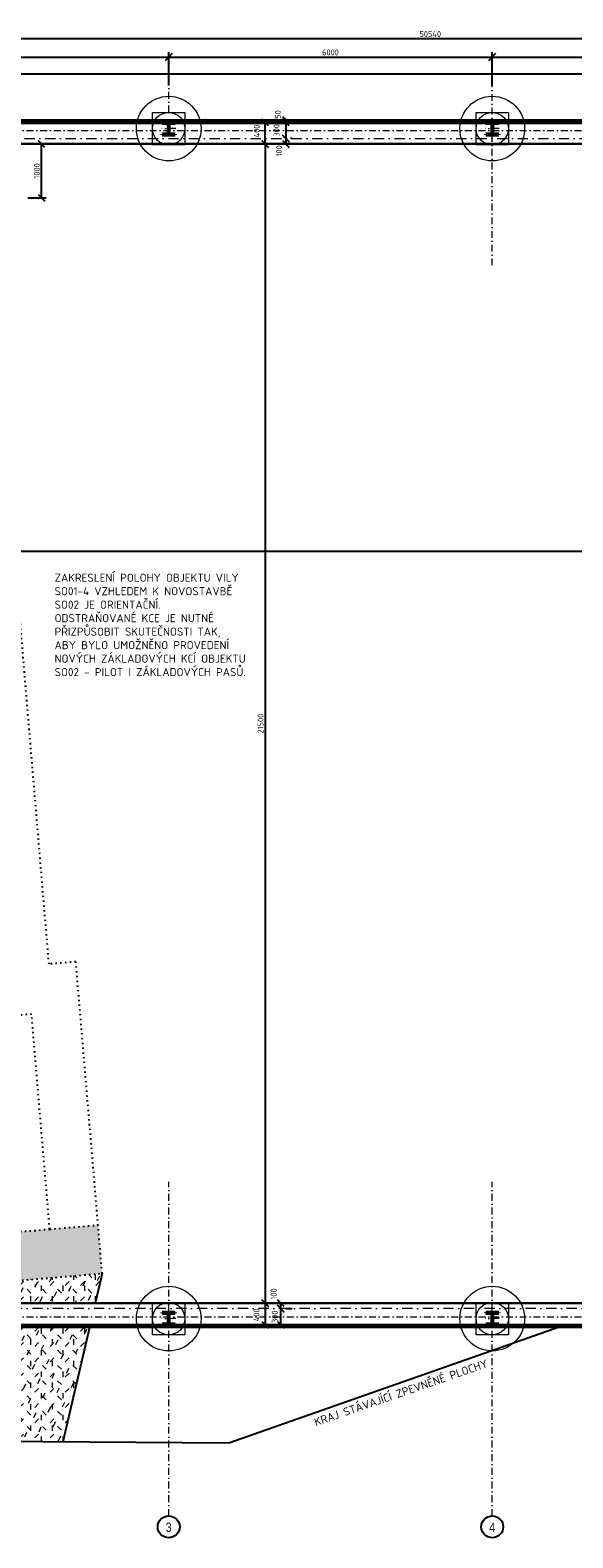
# Model space of a CAD drawing. Header units: millimetres. Extents: x -118752 to 407724, y -73278 to 155058.
# Tile 209 of 256: x 198187 to 208252, y -42582 to -14621. Entities that reach past the tile are written whole.
import ezdxf
from ezdxf.enums import TextEntityAlignment as Align

# ---------------------------------------------------------------- set-up
doc = ezdxf.new("R2010")
doc.units = ezdxf.units.MM
doc.header["$LTSCALE"] = 10
doc.linetypes.add('BOURANI', pattern=[8.89, 2.54, -6.35])
doc.linetypes.add('DASHDOT', pattern=[25.4, 12.7, -6.35, 0, -6.35])
for name, color, linetype, lineweight in [('CKBOURANI', 7, 'BOURANI', 25), ('CKIZOLACE', 1, 'Continuous', 18), ('CKKOTY', 3, 'Continuous', 25), ('CKRASTR', 7, 'DASHDOT', 15), ('CKRASTR_POPIS', 3, 'Continuous', 25), ('CKSTENY_PODROVINOU', 7, 'Continuous', 25), ('CKSTENY_REZ', 6, 'Continuous', 50), ('CKTEXTY_MALE', 3, 'Continuous', 18), ('CSPROFILY_OSY', 1, 'DASHDOT', 18), ('CSPROFILY_REZY', 4, 'Continuous', 50), ('srafy', 7, 'Continuous', 18), ('zaklady tence', 2, 'Continuous', 15), ('základy', 5, 'Continuous', 30)]:
    doc.layers.add(name, color=color, linetype=linetype, lineweight=lineweight)
doc.layers.add('srafy pohledy', color=7, linetype='Continuous')
doc.styles.add('Arial', font='arial.ttf', dxfattribs={"width": 0.8})
doc.styles.get("Standard").update_dxf_attribs({"font": 'isocpeur.ttf'})
doc.linetypes.add('IZOLACE_PROTIOTRESOVA', pattern='A,0.001,[219,CADKON.SHX,S=1,R=0,X=0,Y=0],-1,[219,CADKON.SHX,S=1,R=180,X=1,Y=0],-1', length=2.001)
doc.dimstyles.new('CADKON', dxfattribs={"dimscale": 50, "dimtxt": 2.2, "dimasz": 2.5, "dimexe": 1.8, "dimexo": 5, "dimgap": 0.6, "dimtad": 1, "dimrnd": 1, "dimtxsty": 'Standard', "dimblk1": 'OBLIQUE', "dimblk2": 'OBLIQUE', "dimsah": 1, "dimcen": 2.5, "dimadec": 1, "dimazin": 2, "dimtfac": 1, "dimtdec": 4, "dimtix": 1, "dimtmove": 2, "dimatfit": 3, "dimldrblk": 'OPEN30', "dimfxl": 5, "dimfxlon": 1, "dimtolj": 1, "dimarcsym": 0})
doc.dimstyles.new('CADKON$2', dxfattribs={"dimscale": 100, "dimtxt": 2.5, "dimasz": 2.5, "dimexe": 1.8, "dimexo": 5, "dimgap": 0.6, "dimtad": 1, "dimrnd": 1, "dimtxsty": 'Standard', "dimblk1": 'OPEN30', "dimblk2": 'OPEN30', "dimsah": 1, "dimcen": 2.5, "dimadec": 1, "dimazin": 2, "dimtfac": 1, "dimtdec": 4, "dimtix": 1, "dimtmove": 0, "dimatfit": 3, "dimldrblk": 'OPEN30', "dimfxl": 5, "dimfxlon": 1, "dimtfill": 1, "dimtolj": 1, "dimarcsym": 0})

# ---------------------------------------------------------------- blocks, each defined once
blk = doc.blocks.new('_OBLIQUE')
at = {"color": 0, "linetype": 'ByBlock'}
blk.add_line((-0.5, -0.5), (0.5, 0.5), dxfattribs=at)
blk = doc.blocks.new('*D8343')
at = {"layer": 'CKKOTY', "color": 0, "lineweight": -2}
for p, q in [((230477, -23012), (230477, -24373)), ((189037, -23732), (189037, -24373)), ((189037, -24283), (230477, -24283))]:
    blk.add_line(p, q, dxfattribs=at)
at = {"layer": 'Defpoints', "color": 0}
for p in [(230477, -22512), (189037, -23232), (230477, -24283)]:
    blk.add_point(p, dxfattribs=at)
at = {"layer": 'CKKOTY', "color": 0, "lineweight": -2, "xscale": 125, "yscale": 125, "zscale": 125, "rotation": 180}
blk.add_blockref('_OBLIQUE', (189037, -24283), dxfattribs=at)
at = {"layer": 'CKKOTY', "color": 0, "lineweight": -2, "xscale": 125, "yscale": 125, "zscale": 125}
blk.add_blockref('_OBLIQUE', (230477, -24283), dxfattribs=at)
at = {"layer": 'CKKOTY', "color": 0, "insert": (209757, -24198), "char_height": 110, "attachment_point": 5}
blk.add_mtext('\\A1;41440', dxfattribs=at)
blk = doc.blocks.new('_Open30')
at = {"color": 0, "lineweight": -2}
for p, q in [((-1, 0.27), (0, 0)), ((0, 0), (-1, -0.27)), ((0, 0), (-1, 0))]:
    blk.add_line(p, q, dxfattribs=at)
blk = doc.blocks.new('*D8349')
at = {"layer": 'CKKOTY', "color": 0, "lineweight": -2}
for p, q in [((180337, -15831), (180337, -14688)), ((180337, -14778), (230877, -14778)), ((230877, -15832), (230877, -14688))]:
    blk.add_line(p, q, dxfattribs=at)
at = {"layer": 'Defpoints', "color": 0}
for p in [(230877, -14778), (180337, -16331), (230877, -16332)]:
    blk.add_point(p, dxfattribs=at)
at = {"layer": 'CKKOTY', "color": 0, "lineweight": -2, "xscale": 125, "yscale": 125, "zscale": 125, "rotation": 180}
blk.add_blockref('_OBLIQUE', (180337, -14778), dxfattribs=at)
at = {"layer": 'CKKOTY', "color": 0, "lineweight": -2, "xscale": 125, "yscale": 125, "zscale": 125}
blk.add_blockref('_OBLIQUE', (230877, -14778), dxfattribs=at)
at = {"layer": 'CKKOTY', "color": 0, "insert": (205607, -14693), "char_height": 110, "attachment_point": 5}
blk.add_mtext('\\A1;50540', dxfattribs=at)
blk = doc.blocks.new('*D8352')
at = {"layer": 'CKKOTY', "color": 0, "lineweight": -2}
for p, q in [((194757, -15647), (194757, -15029)), ((200757, -15647), (200757, -15029)), ((194757, -15119), (200757, -15119))]:
    blk.add_line(p, q, dxfattribs=at)
at = {"layer": 'Defpoints', "color": 0}
for p in [(200757, -15119), (194757, -16147), (200757, -16147)]:
    blk.add_point(p, dxfattribs=at)
at = {"layer": 'CKKOTY', "color": 0, "lineweight": -2, "xscale": 125, "yscale": 125, "zscale": 125, "rotation": 180}
blk.add_blockref('_OBLIQUE', (194757, -15119), dxfattribs=at)
at = {"layer": 'CKKOTY', "color": 0, "lineweight": -2, "xscale": 125, "yscale": 125, "zscale": 125}
blk.add_blockref('_OBLIQUE', (200757, -15119), dxfattribs=at)
at = {"layer": 'CKKOTY', "color": 0, "insert": (197757, -15034), "char_height": 110, "attachment_point": 5}
blk.add_mtext('\\A1;6000', dxfattribs=at)
blk = doc.blocks.new('*D8353')
at = {"layer": 'CKKOTY', "color": 0, "lineweight": -2}
for p, q in [((200757, -15647), (200757, -15029)), ((206757, -15647), (206757, -15029)), ((200757, -15119), (206757, -15119))]:
    blk.add_line(p, q, dxfattribs=at)
at = {"layer": 'Defpoints', "color": 0}
for p in [(206757, -15119), (200757, -16147), (206757, -16147)]:
    blk.add_point(p, dxfattribs=at)
at = {"layer": 'CKKOTY', "color": 0, "lineweight": -2, "xscale": 125, "yscale": 125, "zscale": 125, "rotation": 180}
blk.add_blockref('_OBLIQUE', (200757, -15119), dxfattribs=at)
at = {"layer": 'CKKOTY', "color": 0, "lineweight": -2, "xscale": 125, "yscale": 125, "zscale": 125}
blk.add_blockref('_OBLIQUE', (206757, -15119), dxfattribs=at)
at = {"layer": 'CKKOTY', "color": 0, "insert": (203757, -15034), "char_height": 110, "attachment_point": 5}
blk.add_mtext('\\A1;6000', dxfattribs=at)
blk = doc.blocks.new('*D8354')
at = {"layer": 'CKKOTY', "color": 0, "lineweight": -2}
for p, q in [((206757, -15647), (206757, -15029)), ((212757, -15647), (212757, -15029)), ((206757, -15119), (212757, -15119))]:
    blk.add_line(p, q, dxfattribs=at)
at = {"layer": 'Defpoints', "color": 0}
for p in [(212757, -15119), (206757, -16147), (212757, -16147)]:
    blk.add_point(p, dxfattribs=at)
at = {"layer": 'CKKOTY', "color": 0, "lineweight": -2, "xscale": 125, "yscale": 125, "zscale": 125, "rotation": 180}
blk.add_blockref('_OBLIQUE', (206757, -15119), dxfattribs=at)
at = {"layer": 'CKKOTY', "color": 0, "lineweight": -2, "xscale": 125, "yscale": 125, "zscale": 125}
blk.add_blockref('_OBLIQUE', (212757, -15119), dxfattribs=at)
at = {"layer": 'CKKOTY', "color": 0, "insert": (209757, -15034), "char_height": 110, "attachment_point": 5}
blk.add_mtext('\\A1;6000', dxfattribs=at)
blk = doc.blocks.new('*D8380')
at = {"layer": 'CKKOTY', "color": 0, "lineweight": -2}
for p, q in [((201785, -16732), (202635, -16732)), ((202545, -16732), (202545, -38232)), ((201785, -38232), (202635, -38232))]:
    blk.add_line(p, q, dxfattribs=at)
at = {"layer": 'Defpoints', "color": 0}
for p in [(201285, -16732), (201285, -38232), (202545, -38232)]:
    blk.add_point(p, dxfattribs=at)
at = {"layer": 'CKKOTY', "color": 0, "lineweight": -2, "xscale": 125, "yscale": 125, "zscale": 125}
for p, rotation in [((202545, -16732), 90), ((202545, -38232), 270)]:
    blk.add_blockref('_OBLIQUE', p, dxfattribs=dict(at, rotation=rotation))
at = {"layer": 'CKKOTY', "color": 0, "insert": (202460, -27482), "char_height": 110, "attachment_point": 5, "rotation": 90}
blk.add_mtext('\\A1;21500', dxfattribs=at)
blk = doc.blocks.new('*D8381')
at = {"layer": 'CKKOTY', "color": 0, "lineweight": -2}
for p, q in [((201785, -38232), (202635, -38232)), ((202545, -38232), (202545, -38632)), ((201846, -38632), (202635, -38632))]:
    blk.add_line(p, q, dxfattribs=at)
at = {"layer": 'Defpoints', "color": 0}
for p in [(201285, -38232), (201346, -38632), (202545, -38632)]:
    blk.add_point(p, dxfattribs=at)
at = {"layer": 'CKKOTY', "color": 0, "lineweight": -2, "xscale": 125, "yscale": 125, "zscale": 125}
for p, rotation in [((202545, -38232), 90), ((202545, -38632), 270)]:
    blk.add_blockref('_OBLIQUE', p, dxfattribs=dict(at, rotation=rotation))
at = {"layer": 'CKKOTY', "color": 0, "insert": (202384, -38446), "char_height": 110, "attachment_point": 5, "rotation": 90}
blk.add_mtext('\\A1;400', dxfattribs=at)
blk = doc.blocks.new('*D8382')
at = {"layer": 'CKKOTY', "color": 0, "lineweight": -2}
for p, q in [((201557, -16332), (202635, -16332)), ((202545, -16732), (202545, -16332)), ((201785, -16732), (202635, -16732))]:
    blk.add_line(p, q, dxfattribs=at)
at = {"layer": 'Defpoints', "color": 0}
for p in [(201057, -16332), (202545, -16332), (201285, -16732)]:
    blk.add_point(p, dxfattribs=at)
at = {"layer": 'CKKOTY', "color": 0, "lineweight": -2, "xscale": 125, "yscale": 125, "zscale": 125}
for p, rotation in [((202545, -16332), 90), ((202545, -16732), 270)]:
    blk.add_blockref('_OBLIQUE', p, dxfattribs=dict(at, rotation=rotation))
at = {"layer": 'CKKOTY', "color": 0, "insert": (202390, -16492), "char_height": 110, "attachment_point": 5, "rotation": 90}
blk.add_mtext('\\A1;400', dxfattribs=at)
blk = doc.blocks.new('*D8383')
at = {"layer": 'CKKOTY', "color": 0, "lineweight": -2}
for p, q in [((202928, -16332), (202928, -16632)), ((203045, -16332), (203018, -16332)), ((203045, -16632), (203018, -16632))]:
    blk.add_line(p, q, dxfattribs=at)
at = {"layer": 'Defpoints', "color": 0}
for p in [(202545, -16332), (202545, -16632), (202928, -16632)]:
    blk.add_point(p, dxfattribs=at)
at = {"layer": 'CKKOTY', "color": 0, "lineweight": -2, "xscale": 125, "yscale": 125, "zscale": 125}
for p, rotation in [((202928, -16332), 90), ((202928, -16632), 270)]:
    blk.add_blockref('_OBLIQUE', p, dxfattribs=dict(at, rotation=rotation))
at = {"layer": 'CKKOTY', "color": 0, "insert": (202756, -16479), "char_height": 110, "attachment_point": 5, "rotation": 90}
blk.add_mtext('\\A1;300', dxfattribs=at)
blk = doc.blocks.new('*D8384')
at = {"layer": 'CKKOTY', "color": 0, "lineweight": -2}
for p, q in [((202928, -16632), (202928, -16732)), ((203045, -16632), (203018, -16632)), ((203045, -16732), (203018, -16732))]:
    blk.add_line(p, q, dxfattribs=at)
at = {"layer": 'Defpoints', "color": 0}
for p in [(202545, -16632), (202545, -16732), (202928, -16732)]:
    blk.add_point(p, dxfattribs=at)
at = {"layer": 'CKKOTY', "color": 0, "lineweight": -2, "xscale": 125, "yscale": 125, "zscale": 125}
for p, rotation in [((202928, -16632), 90), ((202928, -16732), 270)]:
    blk.add_blockref('_OBLIQUE', p, dxfattribs=dict(at, rotation=rotation))
at = {"layer": 'CKKOTY', "color": 0, "insert": (202803, -16861), "char_height": 110, "attachment_point": 5, "rotation": 90}
blk.add_mtext('\\A1;100', dxfattribs=at)
blk = doc.blocks.new('*D8385')
at = {"layer": 'CKKOTY', "color": 0, "lineweight": -2}
for p, q in [((202838, -38632), (202838, -38332)), ((203045, -38332), (202928, -38332)), ((203045, -38632), (202928, -38632))]:
    blk.add_line(p, q, dxfattribs=at)
at = {"layer": 'Defpoints', "color": 0}
for p in [(202545, -38332), (202838, -38332), (202545, -38632)]:
    blk.add_point(p, dxfattribs=at)
at = {"layer": 'CKKOTY', "color": 0, "lineweight": -2, "xscale": 125, "yscale": 125, "zscale": 125}
for p, rotation in [((202838, -38332), 90), ((202838, -38632), 270)]:
    blk.add_blockref('_OBLIQUE', p, dxfattribs=dict(at, rotation=rotation))
at = {"layer": 'CKKOTY', "color": 0, "insert": (202724, -38482), "char_height": 110, "attachment_point": 5, "rotation": 90}
blk.add_mtext('\\A1;300', dxfattribs=at)
blk = doc.blocks.new('*D8386')
at = {"layer": 'CKKOTY', "color": 0, "lineweight": -2}
for p, q in [((202838, -38332), (202838, -38232)), ((203045, -38232), (202928, -38232)), ((203045, -38332), (202928, -38332))]:
    blk.add_line(p, q, dxfattribs=at)
at = {"layer": 'Defpoints', "color": 0}
for p in [(202545, -38232), (202838, -38232), (202545, -38332)]:
    blk.add_point(p, dxfattribs=at)
at = {"layer": 'CKKOTY', "color": 0, "lineweight": -2, "xscale": 125, "yscale": 125, "zscale": 125}
for p, rotation in [((202838, -38232), 90), ((202838, -38332), 270)]:
    blk.add_blockref('_OBLIQUE', p, dxfattribs=dict(at, rotation=rotation))
at = {"layer": 'CKKOTY', "color": 0, "insert": (202704, -38060), "char_height": 110, "attachment_point": 5, "rotation": 90}
blk.add_mtext('\\A1;100', dxfattribs=at)
blk = doc.blocks.new('CK_S_EXT_HEAHEA240')
for p, q in [((-120, 115), (120, 115)), ((-120, 115), (-120, 103)), ((-120, 103), (-24.75, 103)), ((-3.75, -82), (-3.75, 82)), ((3.75, -82), (3.75, 82)), ((120, 103), (24.75, 103)), ((120, 115), (120, 103)), ((-120, -115), (-120, -103)), ((-120, -103), (-24.75, -103)), ((-120, -115), (120, -115)), ((120, -103), (24.75, -103)), ((120, -115), (120, -103))]:
    blk.add_line(p, q)
for centre, start, end in [((-24.75, 82), 0, 90), ((24.75, 82), 90, 180), ((-24.75, -82), 270, 0), ((24.75, -82), 180, 270)]:
    blk.add_arc(centre, 21, start, end)
blk = doc.blocks.new('*D9441')
at = {"layer": 'CKKOTY', "color": 0, "lineweight": -2}
for p, q in [((188637, -15678), (188637, -15338)), ((230877, -15678), (230877, -15338)), ((188637, -15428), (230877, -15428))]:
    blk.add_line(p, q, dxfattribs=at)
at = {"layer": 'Defpoints', "color": 0}
for p in [(230877, -15428), (188637, -16332), (230877, -16332)]:
    blk.add_point(p, dxfattribs=at)
at = {"layer": 'CKKOTY', "color": 0, "lineweight": -2, "xscale": 125, "yscale": 125, "zscale": 125, "rotation": 180}
blk.add_blockref('_OBLIQUE', (188637, -15428), dxfattribs=at)
at = {"layer": 'CKKOTY', "color": 0, "lineweight": -2, "xscale": 125, "yscale": 125, "zscale": 125}
blk.add_blockref('_OBLIQUE', (230877, -15428), dxfattribs=at)
at = {"layer": 'CKKOTY', "color": 0, "insert": (209757, -15343), "char_height": 110, "attachment_point": 5}
blk.add_mtext('\\A1;42240', dxfattribs=at)
blk = doc.blocks.new('*D9593')
at = {"layer": 'CKKOTY', "color": 0, "lineweight": -2}
for p, q in [((198147, -16732), (198487, -16732)), ((198397, -17732), (198397, -16732)), ((198147, -17732), (198487, -17732))]:
    blk.add_line(p, q, dxfattribs=at)
at = {"layer": 'Defpoints', "color": 0}
for p in [(197842, -16732), (198397, -16732), (197842, -17732)]:
    blk.add_point(p, dxfattribs=at)
at = {"layer": 'CKKOTY', "color": 0, "lineweight": -2, "xscale": 125, "yscale": 125, "zscale": 125}
for p, rotation in [((198397, -16732), 90), ((198397, -17732), 270)]:
    blk.add_blockref('_OBLIQUE', p, dxfattribs=dict(at, rotation=rotation))
at = {"layer": 'CKKOTY', "color": 0, "insert": (198312, -17232), "char_height": 110, "attachment_point": 5, "rotation": 90}
blk.add_mtext('\\A1;1000', dxfattribs=at)
blk = doc.blocks.new('*D10412')
at = {"layer": 'CKKOTY', "color": 0, "lineweight": -2}
for p, q in [((202939, -16282), (202838, -16282)), ((202939, -16332), (202838, -16332)), ((202928, -16332), (202928, -16282))]:
    blk.add_line(p, q, dxfattribs=at)
at = {"layer": 'Defpoints', "color": 0}
for p in [(202928, -16282), (203189, -16282), (203189, -16332)]:
    blk.add_point(p, dxfattribs=at)
at = {"layer": 'CKKOTY', "color": 0, "lineweight": -2, "xscale": 125, "yscale": 125, "zscale": 125}
for p, rotation in [((202928, -16282), 270), ((202928, -16332), 90)]:
    blk.add_blockref('_OBLIQUE', p, dxfattribs=dict(at, rotation=rotation))
at = {"layer": 'CKKOTY', "color": 0, "insert": (202782, -16185), "char_height": 110, "attachment_point": 5, "rotation": 90}
blk.add_mtext('\\A1;50', dxfattribs=at)
blk = doc.blocks.new('*D10453')
at = {"layer": 'CKKOTY', "color": 0, "lineweight": -2}
blk.add_line((227721, -38979), (227946, -39014), dxfattribs=at)
blk.add_arc((224532, -38482), 3275, 353.2364, 357.9002, dxfattribs=at)
at = {"layer": 'Defpoints', "color": 0}
for p in [(178554, -38482), (223867, -38378), (231757, -38482), (227227, -38902)]:
    blk.add_point(p, dxfattribs=at)
at = {"layer": 'CKKOTY', "color": 0, "lineweight": -2, "xscale": 120, "yscale": 120, "zscale": 120}
for p, rotation in [((227807, -38482), 88.95011157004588), ((227768, -38986), 262.1865352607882)]:
    blk.add_blockref('_Open30', p, dxfattribs=dict(at, rotation=rotation))
at = {"layer": 'CKKOTY', "color": 0, "insert": (227665, -38724), "char_height": 120, "attachment_point": 5, "rotation": 85.5683, "bg_fill": 3, "box_fill_scale": 1.1, "bg_fill_color": 256, "bg_fill_true_color": 13158600, "bg_fill_transparency": 0}
blk.add_mtext('\\A1;8,9%%d', dxfattribs=at)
at = {"layer": 'Defpoints', "color": 0}
blk.add_point((227789, -38819), dxfattribs=at)

msp = doc.modelspace()

# ---------------------------------------------------------------- hatches: boundary and pattern name
at = {"layer": 'srafy'}
h = msp.add_hatch(dxfattribs=at)
h.set_pattern_fill('STIPPLE', color=256, scale=20, style=0)
h.set_pattern_definition([(0, (20.3, 10.16), (0, 508), [0, -508]), (0, (182.9, 20.3), (0, 508), [0, -508]), (0, (91.44, 132.1), (0, 508), [0, -508]), (0, (203.2, 213.36), (0, 508), [0, -508]), (0, (71.1, 243.84), (0, 508), [0, -508]), (0, (111.76, 365.76), (0, 508), [0, -508]), (0, (40.64, 457.2), (0, 508), [0, -508]), (0, (203.2, 447.04), (0, 508), [0, -508]), (0, (325.1, 467.36), (0, 508), [0, -508]), (0, (386.1, 345.44), (0, 508), [0, -508]), (0, (487.7, 335.3), (0, 508), [0, -508]), (0, (487.7, 152.4), (0, 508), [0, -508]), (0, (396.24, 91.44), (0, 508), [0, -508]), (0, (254, 121.9), (0, 508), [0, -508]), (0, (345.44, 213.36), (0, 508), [0, -508]), (0, (254, 304.8), (0, 508), [0, -508]), (0, (467.36, 20.3), (0, 508), [0, -508])])
h.paths.add_polyline_path([(192673.108, -37356.819), (192672.722, -37352.244), (187787.994, -37763.711), (186891.17, -37839.255), (186966.714, -38736.079), (199522.249, -37678.46), (199446.704, -36781.636), (198549.881, -36857.18), (193569.422, -37276.711)])
at = {"layer": 'srafy', "transparency": 33554661}
h = msp.add_hatch(dxfattribs=at)
h.set_pattern_fill('ZEM_ZASYP_NOSNY', color=256, scale=100, style=0)
h.set_pattern_definition([(45, (0, 0), (2e-14, 282.84271), [100, -300]), (135, (212.13, 141.42), (-282.84271, 2e-14), [100, -300]), (90, (0, 0), (-200, 200), [100, -300]), (65, (212.13, 141.42), (-96.7379, 265.7852), [100, -300])])
edge = h.paths.add_edge_path()
edge.add_arc((194756.708, -38516.562), 600, 270, 344.0379858, ccw=False)
edge.add_line((194756.708, -39116.562), (194756.708, -40772.056))
edge.add_line((194756.708, -40772.056), (198790.581, -40798.318))
edge.add_line((198790.581, -40798.318), (199287.002, -38681.562))
edge.add_line((199287.002, -38681.562), (195333.574, -38681.562))
edge = h.paths.add_edge_path()
edge.add_line((199392.535, -38231.562), (199522.249, -37678.46))
edge.add_line((199522.249, -37678.46), (195131.833, -38048.288))
edge.add_arc((194756.708, -38516.562), 600, 28.35935, 51.3024862, ccw=False)
edge.add_line((195284.699, -38231.562), (199392.535, -38231.562))
edge = h.paths.add_edge_path()
edge.add_line((194756.708, -40772.056), (194756.708, -39116.562))
edge.add_arc((194756.708, -38516.562), 600, 195.9620142, 270, ccw=False)
edge.add_line((194179.841, -38681.562), (189333.574, -38681.562))
edge.add_arc((188756.708, -38516.562), 600, 270, 344.0379858, ccw=False)
edge.add_line((188756.708, -39116.562), (188756.708, -40732.995))
edge.add_line((188756.708, -40732.995), (194756.708, -40772.056))

# ---------------------------------------------------------------- linework, layer by layer
at = {"layer": 'CKBOURANI'}
for p, q in [((198537.172, -31940.897), (197685.201, -21826.717)), ((199035.408, -31898.928), (198537.172, -31940.897)), ((199522.249, -37678.46), (199035.408, -31898.928)), ((198549.881, -36857.18), (199446.704, -36781.636)), ((186966.714, -38736.079), (199522.249, -37678.46))]:
    msp.add_line(p, q, dxfattribs=at)
msp.add_lwpolyline([(193569.422, -37276.711), (198549.881, -36857.18), (198214.128, -32871.296), (197715.893, -32913.265)], dxfattribs=at)
at = {"layer": 'CKIZOLACE'}
for p, q in [((214073.949, -16281.562), (188586.708, -16281.562)), ((188586.708, -38681.562), (213786.708, -38681.562))]:
    msp.add_line(p, q, dxfattribs=at)
at = {"layer": 'CKIZOLACE', "linetype": 'IZOLACE_PROTIOTRESOVA', "ltscale": 2.5}
msp.add_lwpolyline([(214073.949, -16306.562), (188611.708, -16306.562), (188611.708, -38656.562), (213786.708, -38656.562)], dxfattribs=at)
at = {"layer": 'CKRASTR'}
for p, q in [((200756.708, -16146.562), (200756.708, -15481.562)), ((206756.708, -18981.562), (206756.708, -15481.562)), ((178553.781, -16481.562), (231756.708, -16481.562)), ((200756.708, -42174.182), (200756.708, -35981.562)), ((206756.708, -42174.182), (206756.708, -35981.562)), ((178553.781, -38481.562), (231756.708, -38481.562))]:
    msp.add_line(p, q, dxfattribs=at)
at = {"layer": 'CKRASTR_POPIS'}
for centre in [(200756.708, -42378.105), (206756.708, -42378.105)]:
    msp.add_circle(centre, 203.923, dxfattribs=at)
at = {"layer": 'CKSTENY_PODROVINOU'}
for p, q in [((201874.441, -40818.395), (208101.458, -38631.562)), ((188536.708, -40731.562), (201874.441, -40818.395))]:
    msp.add_line(p, q, dxfattribs=at)
at = {"layer": 'CKSTENY_REZ'}
msp.add_line((230876.708, -16331.562), (188636.708, -16331.562), dxfattribs=at)
at = {"layer": 'CSPROFILY_OSY'}
for p, q in [((200886.708, -16446.562), (200626.708, -16446.562)), ((200756.708, -16286.562), (200756.708, -16571.562)), ((206886.708, -16446.562), (206626.708, -16446.562)), ((206756.708, -16286.562), (206756.708, -16571.562)), ((200886.708, -38516.562), (200626.708, -38516.562)), ((200756.708, -38391.562), (200756.708, -38641.562)), ((206886.708, -38516.562), (206626.708, -38516.562)), ((206756.708, -38391.562), (206756.708, -38641.562))]:
    msp.add_line(p, q, dxfattribs=at)
at = {"layer": 'srafy pohledy'}
for p, q in [((199522.249, -37678.46), (199392.535, -38231.562)), ((199287.002, -38681.562), (198790.581, -40798.318))]:
    msp.add_line(p, q, dxfattribs=at)
at = {"layer": 'zaklady tence', "linetype": 'DASHDOT', "ltscale": 1.5}
for p, q in [((188936.708, -16631.562), (230576.708, -16631.562)), ((225476.708, -38331.562), (188936.708, -38331.562))]:
    msp.add_line(p, q, dxfattribs=at)
at = {"layer": 'zaklady tence'}
for points in [[(200456.708, -16146.562), (201056.708, -16146.562), (201056.708, -16746.562), (200456.708, -16746.562)], [(206456.708, -16146.562), (207056.708, -16146.562), (207056.708, -16746.562), (206456.708, -16746.562)], [(200456.708, -38216.562), (201056.708, -38216.562), (201056.708, -38816.562), (200456.708, -38816.562)], [(206456.708, -38216.562), (207056.708, -38216.562), (207056.708, -38816.562), (206456.708, -38816.562)]]:
    msp.add_lwpolyline(points, close=True, dxfattribs=at)
for centre, radius in [((200756.708, -16446.562), 600), ((206756.708, -16446.562), 600), ((200756.708, -16446.562), 300), ((206756.708, -16446.562), 300), ((200756.708, -38516.562), 600), ((206756.708, -38516.562), 600), ((200756.708, -38516.562), 300), ((206756.708, -38516.562), 300)]:
    msp.add_circle(centre, radius, dxfattribs=at)
at = {"layer": 'základy'}
for p, q in [((188636.708, -16331.562), (230876.708, -16331.562)), ((189036.708, -16731.562), (230476.708, -16731.562)), ((189036.708, -38231.562), (225476.708, -38231.562))]:
    msp.add_line(p, q, dxfattribs=at)

# ---------------------------------------------------------------- block references
at = {"layer": 'CSPROFILY_REZY', "rotation": 180}
for p in [(200756.708, -16446.562), (206756.708, -16446.562), (200756.708, -38516.562), (206756.708, -38516.562)]:
    msp.add_blockref('CK_S_EXT_HEAHEA240', p, dxfattribs=at)

# ---------------------------------------------------------------- texts
at = {"layer": 'CKRASTR_POPIS', "style": 'Arial', "width": 0.8}
for s, p in [('3', (200756.708, -42386.563)), ('4', (206756.708, -42386.563))]:
    msp.add_text(s, height=175, dxfattribs=at).set_placement(p, align=Align.MIDDLE)
at = {"layer": 'CKTEXTY_MALE', "insert": (198640.5, -24701), "char_height": 150, "width": 3553.71696, "attachment_point": 1}
msp.add_mtext('ZAKRESLENÍ POLOHY OBJEKTU VILY SO01-4 VZHLEDEM K NOVOSTAVBĚ SO02 JE ORIENTAČNÍ. ODSTRAŇOVANÉ KCE JE NUTNÉ PŘIZPŮSOBIT SKUTEČNOSTI TAK, ABY BYLO UMOŽNĚNO PROVEDENÍ NOVÝCH ZÁKLADOVÝCH KCÍ OBJEKTU SO02 - PILOT I ZÁKLADOVÝCH PASŮ. ', dxfattribs=at)
at = {"layer": 'CKTEXTY_MALE', "insert": (203437.542, -40371.09), "char_height": 150, "width": 5504.73491, "attachment_point": 1, "rotation": 19}
msp.add_mtext('KRAJ STÁVAJÍCÍ ZPEVNĚNÉ PLOCHY', dxfattribs=at)

# ---------------------------------------------------------------- dimensions: what is measured, and where the dimension line sits
at = {"layer": 'CKKOTY'}
for base, p1, p2, override, picture, middle in [((230876.708, -14778.073), (180337.343, -16331.33), (230876.708, -16331.562), {"dimscale": 50, "dimexo": 10, "dimdec": 0, "dimrnd": 5, "dimfxl": 1, "dimfxlon": 0}, '*D8349', (205607.025, -14693.073)), ((200756.708, -15118.836), (194756.708, -16146.562), (200756.708, -16146.562), {"dimscale": 50, "dimexo": 10, "dimdec": 0, "dimrnd": 5, "dimtmove": 2, "dimfxl": 1, "dimfxlon": 0}, '*D8352', (197756.708, -15033.836)), ((206756.708, -15118.836), (200756.708, -16146.562), (206756.708, -16146.562), {"dimscale": 50, "dimexo": 10, "dimdec": 0, "dimrnd": 5, "dimtmove": 2, "dimfxl": 1, "dimfxlon": 0}, '*D8353', (203756.708, -15033.836)), ((212756.708, -15118.836), (206756.708, -16146.562), (212756.708, -16146.562), {"dimscale": 50, "dimexo": 10, "dimdec": 0, "dimrnd": 5, "dimtmove": 2, "dimfxl": 1, "dimfxlon": 0}, '*D8354', (209756.708, -15033.836)), ((230876.708, -15427.559), (188636.708, -16331.562), (230876.708, -16331.562), {"dimtmove": 2}, '*D9441', (209756.708, -15342.559)), ((230476.708, -24282.567), (189036.708, -23231.562), (230476.708, -22512.222), {"dimscale": 50, "dimexo": 10, "dimdec": 0, "dimrnd": 5, "dimtmove": 2, "dimfxl": 1, "dimfxlon": 0}, '*D8343', (209756.708, -24197.567))]:
    dim = msp.add_linear_dim(base=base, p1=p1, p2=p2, dimstyle='CADKON', override=override, dxfattribs=at)
    dim.commit()
    dim.dimension.update_dxf_attribs({"geometry": picture, "text_midpoint": middle})
dim = msp.add_linear_dim(base=(202927.684, -16281.562), p1=(203188.868, -16331.562), p2=(203188.868, -16281.562), angle=90, dimstyle='CADKON', dxfattribs=at)
dim.commit()
dim.dimension.update_dxf_attribs({"geometry": '*D10412', "text_midpoint": (202781.907, -16185.06), "dimtype": 160})
for base, p1, p2, override, picture, middle in [((202545.155, -16331.562), (201284.699, -16731.562), (201056.708, -16331.562), {"dimscale": 50, "dimexo": 10, "dimdec": 0, "dimrnd": 5, "dimtmove": 2, "dimfxl": 1, "dimfxlon": 0}, '*D8382', (202389.698, -16491.539)), ((202927.684, -16631.562), (202545.155, -16331.562), (202545.155, -16631.562), {"dimscale": 50, "dimexo": 10, "dimdec": 0, "dimrnd": 5, "dimfxl": 1, "dimfxlon": 0}, '*D8383', (202755.872, -16479.042)), ((202927.684, -16731.562), (202545.155, -16631.562), (202545.155, -16731.562), {"dimscale": 50, "dimexo": 10, "dimdec": 0, "dimrnd": 5, "dimtmove": 2, "dimfxl": 1, "dimfxlon": 0}, '*D8384', (202802.899, -16861.213)), ((202838.028, -38231.562), (202545.155, -38331.562), (202545.155, -38231.562), {"dimscale": 50, "dimexo": 10, "dimdec": 0, "dimrnd": 5, "dimtmove": 2, "dimfxl": 1, "dimfxlon": 0}, '*D8386', (202703.786, -38060.433)), ((202545.155, -38631.562), (201284.699, -38231.562), (201345.584, -38631.562), {"dimscale": 50, "dimexo": 10, "dimdec": 0, "dimrnd": 5, "dimtmove": 2, "dimfxl": 1, "dimfxlon": 0}, '*D8381', (202384.161, -38446.113)), ((202838.028, -38331.562), (202545.155, -38631.562), (202545.155, -38331.562), {"dimscale": 50, "dimexo": 10, "dimdec": 0, "dimrnd": 5, "dimfxl": 1, "dimfxlon": 0}, '*D8385', (202723.563, -38481.562))]:
    dim = msp.add_linear_dim(base=base, p1=p1, p2=p2, angle=90, dimstyle='CADKON', override=override, dxfattribs=at)
    dim.commit()
    dim.dimension.update_dxf_attribs({"geometry": picture, "text_midpoint": middle, "dimtype": 160})
dim = msp.add_linear_dim(base=(198397, -16731.562), p1=(197842.015, -17731.562), p2=(197842.015, -16731.562), angle=90, dimstyle='CADKON', dxfattribs=at)
dim.commit()
dim.dimension.update_dxf_attribs({"geometry": '*D9593', "text_midpoint": (198312, -17231.562)})
dim = msp.add_linear_dim(base=(202545.155, -38231.562), p1=(201284.699, -16731.562), p2=(201284.699, -38231.562), angle=90, dimstyle='CADKON', override={"dimscale": 50, "dimexo": 10, "dimdec": 0, "dimrnd": 5, "dimfxl": 1, "dimfxlon": 0}, dxfattribs=at)
dim.commit()
dim.dimension.update_dxf_attribs({"geometry": '*D8380', "text_midpoint": (202460.155, -27481.562)})

# ---------------------------------------------------------------- next in the draw order: dimensions: what is measured, and where the dimension line sits
dim = msp.add_angular_dim_2l(base=(227789.441, -38818.67), line1=((227226.854, -38901.758), (223867.455, -38377.892)), line2=((178553.781, -38481.562), (231756.708, -38481.562)), dimstyle='CADKON$2', override={"dimtxt": 1.2, "dimasz": 1.2}, dxfattribs=at)
dim.commit()
dim.dimension.update_dxf_attribs({"geometry": '*D10453', "text_midpoint": (227665.444, -38724.39)})

# ---------------------------------------------------------------- next in the draw order: linework, layer by layer
at = {"layer": 'základy'}
msp.add_line((188636.708, -38631.562), (225476.708, -38631.562), dxfattribs=at)

doc.saveas('drawing.dxf')
